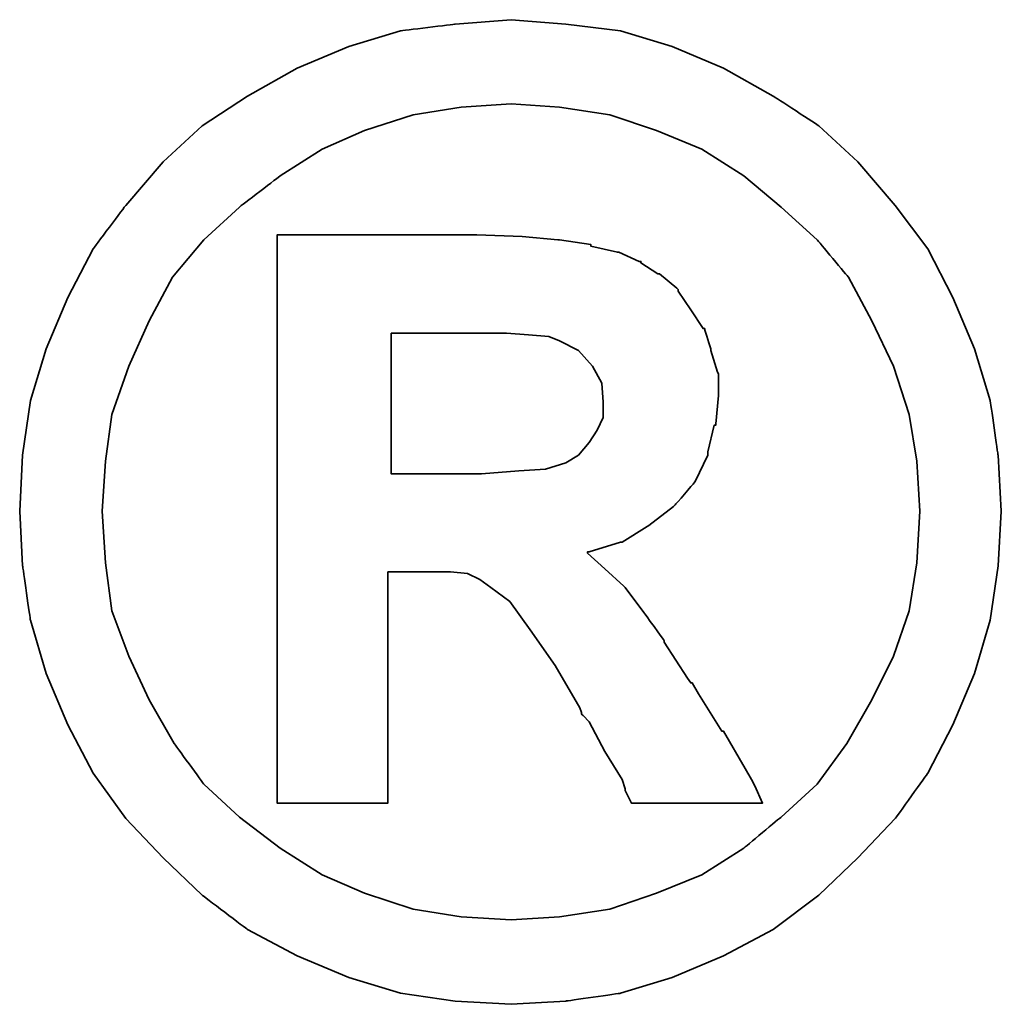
# Model space of a CAD drawing. Header units: millimetres. Extents: x 897 to 1316, y -238 to -85.
# Tile 48 of 50: x 1251.04 to 1253.17, y -186.27 to -184.13. Entities that reach past the tile are written whole.
import ezdxf

# ---------------------------------------------------------------- set-up
doc = ezdxf.new("R2010")
doc.units = ezdxf.units.MM
doc.layers.add('DIM', color=4, linetype='CONTINUOUS')
doc.layers.add('layer 1', color=7, linetype='CONTINUOUS')

# ---------------------------------------------------------------- blocks, each defined once
blk = doc.blocks.new('TBI MOTION logo(完整正式版)')
at = {"layer": 'layer 1', "color": 22, "lineweight": 35}
for points, knots in [([(81.20634, 4.98624), (81.20634, 4.98624), (81.18649, 5.32862), (81.18649, 5.32862), (81.18649, 5.32862), (81.18649, 5.32862), (81.13886, 5.66206), (81.13886, 5.66206), (81.13886, 5.66206), (81.13886, 5.66206), (81.04359, 5.97764), (81.04359, 5.97764), (81.04359, 5.97764), (81.04359, 5.97764), (80.91061, 6.29124), (80.91061, 6.29124), (80.91061, 6.29124), (80.91061, 6.29124), (80.75778, 6.58697), (80.75778, 6.58697), (80.75778, 6.58697), (80.75778, 6.58697), (80.5593, 6.85294), (80.5593, 6.85294), (80.5593, 6.85294), (80.5593, 6.85294), (80.33105, 7.1189), (80.33105, 7.1189), (80.33105, 7.1189), (80.33105, 7.1189), (80.09287, 7.33921), (80.09287, 7.33921), (80.09287, 7.33921), (80.09287, 7.33921), (79.815, 7.51982), (79.815, 7.51982), (79.815, 7.51982), (79.815, 7.51982), (79.51133, 7.69051), (79.51133, 7.69051), (79.51133, 7.69051), (79.51133, 7.69051), (79.19773, 7.8235), (79.19773, 7.8235), (79.19773, 7.8235), (79.19773, 7.8235), (78.88215, 7.91877), (78.88215, 7.91877), (78.88215, 7.91877), (78.88215, 7.91877), (78.54871, 7.95846), (78.54871, 7.95846), (78.54871, 7.95846), (78.54871, 7.95846), (78.21526, 7.98625), (78.21526, 7.98625), (78.21526, 7.98625), (78.21526, 7.98625), (77.87388, 7.95846), (77.87388, 7.95846), (77.87388, 7.95846), (77.87388, 7.95846), (77.54044, 7.91877), (77.54044, 7.91877), (77.54044, 7.91877), (77.54044, 7.91877), (77.22485, 7.8235), (77.22485, 7.8235), (77.22485, 7.8235), (77.22485, 7.8235), (76.91027, 7.69051), (76.91027, 7.69051), (76.91027, 7.69051), (76.91027, 7.69051), (76.6056, 7.51982), (76.6056, 7.51982), (76.6056, 7.51982), (76.6056, 7.51982), (76.32972, 7.33921), (76.32972, 7.33921), (76.32972, 7.33921), (76.32972, 7.33921), (76.09154, 7.1189), (76.09154, 7.1189), (76.09154, 7.1189), (76.09154, 7.1189), (75.86329, 6.85294), (75.86329, 6.85294), (75.86329, 6.85294), (75.86329, 6.85294), (75.66382, 6.58697), (75.66382, 6.58697), (75.66382, 6.58697), (75.66382, 6.58697), (75.51099, 6.29124), (75.51099, 6.29124), (75.51099, 6.29124), (75.51099, 6.29124), (75.37702, 5.97764), (75.37702, 5.97764), (75.37702, 5.97764), (75.37702, 5.97764), (75.28175, 5.66206), (75.28175, 5.66206), (75.28175, 5.66206), (75.28175, 5.66206), (75.23411, 5.32862), (75.23411, 5.32862), (75.23411, 5.32862), (75.23411, 5.32862), (75.21625, 4.98624), (75.21625, 4.98624), (75.21625, 4.98624), (75.21625, 4.98624), (75.23411, 4.6528), (75.23411, 4.6528), (75.23411, 4.6528), (75.23411, 4.6528), (75.28175, 4.32035), (75.28175, 4.32035), (75.28175, 4.32035), (75.28175, 4.32035), (75.37702, 3.99583), (75.37702, 3.99583), (75.37702, 3.99583), (75.37702, 3.99583), (75.51099, 3.68224), (75.51099, 3.68224), (75.51099, 3.68224), (75.51099, 3.68224), (75.66382, 3.38749), (75.66382, 3.38749), (75.66382, 3.38749), (75.66382, 3.38749), (75.86329, 3.10963), (75.86329, 3.10963), (75.86329, 3.10963), (75.86329, 3.10963), (76.09154, 2.87145), (76.09154, 2.87145), (76.09154, 2.87145), (76.09154, 2.87145), (76.32972, 2.6432), (76.32972, 2.6432), (76.32972, 2.6432), (76.32972, 2.6432), (76.6056, 2.43381), (76.6056, 2.43381), (76.6056, 2.43381), (76.6056, 2.43381), (76.91027, 2.27205), (76.91027, 2.27205), (76.91027, 2.27205), (76.91027, 2.27205), (77.22485, 2.13906), (77.22485, 2.13906), (77.22485, 2.13906), (77.22485, 2.13906), (77.54044, 2.0438), (77.54044, 2.0438), (77.54044, 2.0438), (77.54044, 2.0438), (77.87388, 1.99616), (77.87388, 1.99616), (77.87388, 1.99616), (77.87388, 1.99616), (78.21526, 1.97631), (78.21526, 1.97631), (78.21526, 1.97631), (78.21526, 1.97631), (78.54871, 1.99616), (78.54871, 1.99616), (78.54871, 1.99616), (78.54871, 1.99616), (78.88215, 2.0438), (78.88215, 2.0438), (78.88215, 2.0438), (78.88215, 2.0438), (79.19773, 2.13906), (79.19773, 2.13906), (79.19773, 2.13906), (79.19773, 2.13906), (79.51133, 2.27205), (79.51133, 2.27205), (79.51133, 2.27205), (79.51133, 2.27205), (79.815, 2.43381), (79.815, 2.43381), (79.815, 2.43381), (79.815, 2.43381), (80.09287, 2.6432), (80.09287, 2.6432), (80.09287, 2.6432), (80.09287, 2.6432), (80.33105, 2.87145), (80.33105, 2.87145), (80.33105, 2.87145), (80.33105, 2.87145), (80.5593, 3.10963), (80.5593, 3.10963), (80.5593, 3.10963), (80.5593, 3.10963), (80.75778, 3.38749), (80.75778, 3.38749), (80.75778, 3.38749), (80.75778, 3.38749), (80.91061, 3.68224), (80.91061, 3.68224), (80.91061, 3.68224), (80.91061, 3.68224), (81.04359, 3.99583), (81.04359, 3.99583), (81.04359, 3.99583), (81.04359, 3.99583), (81.13886, 4.32035), (81.13886, 4.32035), (81.13886, 4.32035), (81.13886, 4.32035), (81.18649, 4.6528), (81.18649, 4.6528), (81.18649, 4.6528), (81.18649, 4.6528), (81.20634, 4.98624), (81.20634, 4.98624)], [0, 0, 0, 0, 0.0178571, 0.0178571, 0.0178571, 0.0178572, 0.0357143, 0.0357143, 0.0357143, 0.0357143, 0.0535714, 0.0535714, 0.0535714, 0.0535714, 0.0714286, 0.0714286, 0.0714286, 0.0714286, 0.0892857, 0.0892857, 0.0892857, 0.0892857, 0.1071429, 0.1071429, 0.1071429, 0.1071429, 0.125, 0.125, 0.125, 0.125, 0.1428571, 0.1428571, 0.1428571, 0.1428572, 0.1607143, 0.1607143, 0.1607143, 0.1607143, 0.1785714, 0.1785714, 0.1785714, 0.1785714, 0.1964286, 0.1964286, 0.1964286, 0.1964286, 0.2142857, 0.2142857, 0.2142857, 0.2142857, 0.2321429, 0.2321429, 0.2321429, 0.2321429, 0.25, 0.25, 0.25, 0.25, 0.2678571, 0.2678571, 0.2678571, 0.2678572, 0.2857143, 0.2857143, 0.2857143, 0.2857143, 0.3035714, 0.3035714, 0.3035714, 0.3035714, 0.3214286, 0.3214286, 0.3214286, 0.3214286, 0.3392857, 0.3392857, 0.3392857, 0.3392857, 0.3571429, 0.3571429, 0.3571429, 0.3571429, 0.375, 0.375, 0.375, 0.375, 0.3928571, 0.3928571, 0.3928571, 0.3928572, 0.4107143, 0.4107143, 0.4107143, 0.4107143, 0.4285714, 0.4285714, 0.4285714, 0.4285714, 0.4464286, 0.4464286, 0.4464286, 0.4464286, 0.4642857, 0.4642857, 0.4642857, 0.4642857, 0.4821429, 0.4821429, 0.4821429, 0.4821429, 0.5, 0.5, 0.5, 0.5, 0.5178571, 0.5178571, 0.5178571, 0.5178572, 0.5357143, 0.5357143, 0.5357143, 0.5357143, 0.5535714, 0.5535714, 0.5535714, 0.5535714, 0.5714286, 0.5714286, 0.5714286, 0.5714286, 0.5892857, 0.5892857, 0.5892857, 0.5892857, 0.6071429, 0.6071429, 0.6071429, 0.6071429, 0.625, 0.625, 0.625, 0.625, 0.6428571, 0.6428571, 0.6428571, 0.6428572, 0.6607143, 0.6607143, 0.6607143, 0.6607143, 0.6785714, 0.6785714, 0.6785714, 0.6785714, 0.6964286, 0.6964286, 0.6964286, 0.6964286, 0.7142857, 0.7142857, 0.7142857, 0.7142857, 0.7321429, 0.7321429, 0.7321429, 0.7321429, 0.75, 0.75, 0.75, 0.75, 0.7678571, 0.7678571, 0.7678571, 0.7678572, 0.7857143, 0.7857143, 0.7857143, 0.7857143, 0.8035714, 0.8035714, 0.8035714, 0.8035714, 0.8214286, 0.8214286, 0.8214286, 0.8214286, 0.8392857, 0.8392857, 0.8392857, 0.8392857, 0.8571429, 0.8571429, 0.8571429, 0.8571429, 0.875, 0.875, 0.875, 0.875, 0.8928571, 0.8928571, 0.8928571, 0.8928572, 0.9107143, 0.9107143, 0.9107143, 0.9107143, 0.9285714, 0.9285714, 0.9285714, 0.9285714, 0.9464286, 0.9464286, 0.9464286, 0.9464286, 0.9642857, 0.9642857, 0.9642857, 0.9642857, 0.9821429, 0.9821429, 0.9821429, 0.9821429, 1, 1, 1, 1]), ([(80.71014, 4.98624), (80.71014, 4.98624), (80.69129, 5.29091), (80.69129, 5.29091), (80.69129, 5.29091), (80.69129, 5.29091), (80.64464, 5.57672), (80.64464, 5.57672), (80.64464, 5.57672), (80.64464, 5.57672), (80.54937, 5.87245), (80.54937, 5.87245), (80.54937, 5.87245), (80.54937, 5.87245), (80.41639, 6.14833), (80.41639, 6.14833), (80.41639, 6.14833), (80.41639, 6.14833), (80.27349, 6.41429), (80.27349, 6.41429), (80.27349, 6.41429), (80.27349, 6.41429), (80.08295, 6.64255), (80.08295, 6.64255), (80.08295, 6.64255), (80.08295, 6.64255), (79.86264, 6.84301), (79.86264, 6.84301), (79.86264, 6.84301), (79.86264, 6.84301), (79.63439, 7.03355), (79.63439, 7.03355), (79.63439, 7.03355), (79.63439, 7.03355), (79.37835, 7.1963), (79.37835, 7.1963), (79.37835, 7.1963), (79.37835, 7.1963), (79.10246, 7.30944), (79.10246, 7.30944), (79.10246, 7.30944), (79.10246, 7.30944), (78.81665, 7.40471), (78.81665, 7.40471), (78.81665, 7.40471), (78.81665, 7.40471), (78.511, 7.45234), (78.511, 7.45234), (78.511, 7.45234), (78.511, 7.45234), (78.21526, 7.47219), (78.21526, 7.47219), (78.21526, 7.47219), (78.21526, 7.47219), (77.9106, 7.45234), (77.9106, 7.45234), (77.9106, 7.45234), (77.9106, 7.45234), (77.61685, 7.40471), (77.61685, 7.40471), (77.61685, 7.40471), (77.61685, 7.40471), (77.32012, 7.30944), (77.32012, 7.30944), (77.32012, 7.30944), (77.32012, 7.30944), (77.06309, 7.1963), (77.06309, 7.1963), (77.06309, 7.1963), (77.06309, 7.1963), (76.80606, 7.03355), (76.80606, 7.03355), (76.80606, 7.03355), (76.80606, 7.03355), (76.55797, 6.84301), (76.55797, 6.84301), (76.55797, 6.84301), (76.55797, 6.84301), (76.34063, 6.64255), (76.34063, 6.64255), (76.34063, 6.64255), (76.34063, 6.64255), (76.1491, 6.41429), (76.1491, 6.41429), (76.1491, 6.41429), (76.1491, 6.41429), (76.0062, 6.14833), (76.0062, 6.14833), (76.0062, 6.14833), (76.0062, 6.14833), (75.88314, 5.87245), (75.88314, 5.87245), (75.88314, 5.87245), (75.88314, 5.87245), (75.77794, 5.57672), (75.77794, 5.57672), (75.77794, 5.57672), (75.77794, 5.57672), (75.73924, 5.29091), (75.73924, 5.29091), (75.73924, 5.29091), (75.73924, 5.29091), (75.72039, 4.98624), (75.72039, 4.98624), (75.72039, 4.98624), (75.72039, 4.98624), (75.73924, 4.67165), (75.73924, 4.67165), (75.73924, 4.67165), (75.73924, 4.67165), (75.77794, 4.37791), (75.77794, 4.37791), (75.77794, 4.37791), (75.77794, 4.37791), (75.88314, 4.10102), (75.88314, 4.10102), (75.88314, 4.10102), (75.88314, 4.10102), (76.0062, 3.83407), (76.0062, 3.83407), (76.0062, 3.83407), (76.0062, 3.83407), (76.15902, 3.56811), (76.15902, 3.56811), (76.15902, 3.56811), (76.15902, 3.56811), (76.34063, 3.32001), (76.34063, 3.32001), (76.34063, 3.32001), (76.34063, 3.32001), (76.55797, 3.11955), (76.55797, 3.11955), (76.55797, 3.11955), (76.55797, 3.11955), (76.80606, 2.92901), (76.80606, 2.92901), (76.80606, 2.92901), (76.80606, 2.92901), (77.06309, 2.76725), (77.06309, 2.76725), (77.06309, 2.76725), (77.06309, 2.76725), (77.32012, 2.65412), (77.32012, 2.65412), (77.32012, 2.65412), (77.32012, 2.65412), (77.61685, 2.55786), (77.61685, 2.55786), (77.61685, 2.55786), (77.61685, 2.55786), (77.9106, 2.51022), (77.9106, 2.51022), (77.9106, 2.51022), (77.9106, 2.51022), (78.21526, 2.49137), (78.21526, 2.49137), (78.21526, 2.49137), (78.21526, 2.49137), (78.511, 2.51022), (78.511, 2.51022), (78.511, 2.51022), (78.511, 2.51022), (78.81665, 2.55786), (78.81665, 2.55786), (78.81665, 2.55786), (78.81665, 2.55786), (79.10246, 2.65412), (79.10246, 2.65412), (79.10246, 2.65412), (79.10246, 2.65412), (79.37835, 2.76725), (79.37835, 2.76725), (79.37835, 2.76725), (79.37835, 2.76725), (79.63439, 2.92901), (79.63439, 2.92901), (79.63439, 2.92901), (79.63439, 2.92901), (79.86264, 3.11955), (79.86264, 3.11955), (79.86264, 3.11955), (79.86264, 3.11955), (80.08295, 3.32001), (80.08295, 3.32001), (80.08295, 3.32001), (80.08295, 3.32001), (80.26356, 3.56811), (80.26356, 3.56811), (80.26356, 3.56811), (80.26356, 3.56811), (80.41639, 3.83407), (80.41639, 3.83407), (80.41639, 3.83407), (80.41639, 3.83407), (80.54937, 4.10102), (80.54937, 4.10102), (80.54937, 4.10102), (80.54937, 4.10102), (80.64464, 4.37791), (80.64464, 4.37791), (80.64464, 4.37791), (80.64464, 4.37791), (80.69129, 4.67165), (80.69129, 4.67165), (80.69129, 4.67165), (80.69129, 4.67165), (80.71014, 4.98624), (80.71014, 4.98624)], [0, 0, 0, 0, 0.0192308, 0.0192308, 0.0192308, 0.0192308, 0.0384615, 0.0384615, 0.0384615, 0.0384615, 0.0576923, 0.0576923, 0.0576923, 0.0576923, 0.0769231, 0.0769231, 0.0769231, 0.0769231, 0.0961538, 0.0961538, 0.0961538, 0.0961539, 0.1153846, 0.1153846, 0.1153846, 0.1153846, 0.1346154, 0.1346154, 0.1346154, 0.1346154, 0.1538462, 0.1538462, 0.1538462, 0.1538462, 0.1730769, 0.1730769, 0.1730769, 0.1730769, 0.1923077, 0.1923077, 0.1923077, 0.1923077, 0.2115385, 0.2115385, 0.2115385, 0.2115385, 0.2307692, 0.2307692, 0.2307692, 0.2307692, 0.25, 0.25, 0.25, 0.25, 0.2692308, 0.2692308, 0.2692308, 0.2692308, 0.2884615, 0.2884615, 0.2884615, 0.2884615, 0.3076923, 0.3076923, 0.3076923, 0.3076923, 0.3269231, 0.3269231, 0.3269231, 0.3269231, 0.3461538, 0.3461538, 0.3461538, 0.3461539, 0.3653846, 0.3653846, 0.3653846, 0.3653846, 0.3846154, 0.3846154, 0.3846154, 0.3846154, 0.4038462, 0.4038462, 0.4038462, 0.4038462, 0.4230769, 0.4230769, 0.4230769, 0.4230769, 0.4423077, 0.4423077, 0.4423077, 0.4423077, 0.4615385, 0.4615385, 0.4615385, 0.4615385, 0.4807692, 0.4807692, 0.4807692, 0.4807692, 0.5, 0.5, 0.5, 0.5, 0.5192308, 0.5192308, 0.5192308, 0.5192308, 0.5384615, 0.5384615, 0.5384615, 0.5384615, 0.5576923, 0.5576923, 0.5576923, 0.5576923, 0.5769231, 0.5769231, 0.5769231, 0.5769231, 0.5961538, 0.5961538, 0.5961538, 0.5961539, 0.6153846, 0.6153846, 0.6153846, 0.6153846, 0.6346154, 0.6346154, 0.6346154, 0.6346154, 0.6538462, 0.6538462, 0.6538462, 0.6538462, 0.6730769, 0.6730769, 0.6730769, 0.6730769, 0.6923077, 0.6923077, 0.6923077, 0.6923077, 0.7115385, 0.7115385, 0.7115385, 0.7115385, 0.7307692, 0.7307692, 0.7307692, 0.7307692, 0.75, 0.75, 0.75, 0.75, 0.7692308, 0.7692308, 0.7692308, 0.7692308, 0.7884615, 0.7884615, 0.7884615, 0.7884615, 0.8076923, 0.8076923, 0.8076923, 0.8076923, 0.8269231, 0.8269231, 0.8269231, 0.8269231, 0.8461538, 0.8461538, 0.8461538, 0.8461539, 0.8653846, 0.8653846, 0.8653846, 0.8653846, 0.8846154, 0.8846154, 0.8846154, 0.8846154, 0.9038462, 0.9038462, 0.9038462, 0.9038462, 0.9230769, 0.9230769, 0.9230769, 0.9230769, 0.9423077, 0.9423077, 0.9423077, 0.9423077, 0.9615385, 0.9615385, 0.9615385, 0.9615385, 0.9807692, 0.9807692, 0.9807692, 0.9807692, 1, 1, 1, 1]), ([(76.78721, 3.2823), (76.78721, 3.2823), (76.78721, 3.32001), (76.78721, 3.32001), (76.78721, 3.32001), (76.78721, 3.32001), (76.78721, 3.42422), (76.78721, 3.42422), (76.78721, 3.42422), (76.78721, 3.42422), (76.78721, 3.59689), (76.78721, 3.59689), (76.78721, 3.59689), (76.78721, 3.59689), (76.78721, 3.80529), (76.78721, 3.80529), (76.78721, 3.80529), (76.78721, 3.80529), (76.78721, 4.0524), (76.78721, 4.0524), (76.78721, 4.0524), (76.78721, 4.0524), (76.78721, 4.32035), (76.78721, 4.32035), (76.78721, 4.32035), (76.78721, 4.32035), (76.78721, 4.92868), (76.78721, 4.92868), (76.78721, 4.92868), (76.78721, 4.92868), (76.78721, 5.53801), (76.78721, 5.53801), (76.78721, 5.53801), (76.78721, 5.53801), (76.78721, 5.82482), (76.78721, 5.82482), (76.78721, 5.82482), (76.78721, 5.82482), (76.78721, 6.07291), (76.78721, 6.07291), (76.78721, 6.07291), (76.78721, 6.07291), (76.78721, 6.30017), (76.78721, 6.30017), (76.78721, 6.30017), (76.78721, 6.30017), (76.78721, 6.45399), (76.78721, 6.45399), (76.78721, 6.45399), (76.78721, 6.45399), (76.78721, 6.5572), (76.78721, 6.5572), (76.78721, 6.5572), (76.78721, 6.5572), (76.78721, 6.59689), (76.78721, 6.59689), (76.78721, 6.59689), (76.78721, 6.59689), (76.78721, 6.67232), (76.78721, 6.67232), (76.78721, 6.67232), (76.78721, 6.67232), (76.8537, 6.67232), (76.8537, 6.67232), (76.8537, 6.67232), (76.8537, 6.67232), (76.87355, 6.67232), (76.87355, 6.67232), (76.87355, 6.67232), (76.87355, 6.67232), (76.91027, 6.67232), (76.91027, 6.67232), (76.91027, 6.67232), (76.91027, 6.67232), (77.04424, 6.67232), (77.04424, 6.67232), (77.04424, 6.67232), (77.04424, 6.67232), (77.22485, 6.67232), (77.22485, 6.67232), (77.22485, 6.67232), (77.22485, 6.67232), (77.43524, 6.67232), (77.43524, 6.67232), (77.43524, 6.67232), (77.43524, 6.67232), (77.65357, 6.67232), (77.65357, 6.67232), (77.65357, 6.67232), (77.65357, 6.67232), (77.82625, 6.67232), (77.82625, 6.67232), (77.82625, 6.67232), (77.82625, 6.67232), (77.94037, 6.67232), (77.94037, 6.67232), (77.94037, 6.67232), (77.94037, 6.67232), (77.97709, 6.67232), (77.97709, 6.67232), (77.97709, 6.67232), (77.97709, 6.67232), (77.99694, 6.67232), (77.99694, 6.67232), (77.99694, 6.67232), (77.99694, 6.67232), (78.00686, 6.67232), (78.00686, 6.67232), (78.00686, 6.67232), (78.00686, 6.67232), (78.28275, 6.6624), (78.28275, 6.6624), (78.28275, 6.6624), (78.28275, 6.6624), (78.50107, 6.64255), (78.50107, 6.64255), (78.50107, 6.64255), (78.50107, 6.64255), (78.511, 6.64255), (78.511, 6.64255), (78.511, 6.64255), (78.511, 6.64255), (78.70154, 6.61476), (78.70154, 6.61476), (78.70154, 6.61476), (78.70154, 6.61476), (78.70154, 6.60483), (78.70154, 6.60483), (78.70154, 6.60483), (78.70154, 6.60483), (78.86429, 6.56713), (78.86429, 6.56713), (78.86429, 6.56713), (78.86429, 6.56713), (78.87223, 6.56713), (78.87223, 6.56713), (78.87223, 6.56713), (78.87223, 6.56713), (78.99727, 6.51056), (78.99727, 6.51056), (78.99727, 6.51056), (78.99727, 6.51056), (79.00719, 6.51056), (79.00719, 6.51056), (79.00719, 6.51056), (79.00719, 6.51056), (79.00719, 6.50162), (79.00719, 6.50162), (79.00719, 6.50162), (79.00719, 6.50162), (79.1104, 6.43415), (79.1104, 6.43415), (79.1104, 6.43415), (79.1104, 6.43415), (79.12132, 6.43415), (79.12132, 6.43415), (79.12132, 6.43415), (79.12132, 6.43415), (79.22552, 6.34781), (79.22552, 6.34781), (79.22552, 6.34781), (79.22552, 6.34781), (79.23544, 6.33888), (79.23544, 6.33888), (79.23544, 6.33888), (79.23544, 6.33888), (79.23544, 6.32895), (79.23544, 6.32895), (79.23544, 6.32895), (79.23544, 6.32895), (79.31087, 6.21483), (79.31087, 6.21483), (79.31087, 6.21483), (79.31087, 6.21483), (79.38629, 6.1007), (79.38629, 6.1007), (79.38629, 6.1007), (79.38629, 6.1007), (79.3972, 6.1007), (79.3972, 6.1007), (79.3972, 6.1007), (79.3972, 6.1007), (79.3972, 6.09078), (79.3972, 6.09078), (79.3972, 6.09078), (79.3972, 6.09078), (79.43392, 5.97764), (79.43392, 5.97764), (79.43392, 5.97764), (79.43392, 5.97764), (79.43392, 5.96772), (79.43392, 5.96772), (79.43392, 5.96772), (79.43392, 5.96772), (79.47362, 5.83474), (79.47362, 5.83474), (79.47362, 5.83474), (79.47362, 5.83474), (79.48156, 5.82482), (79.48156, 5.82482), (79.48156, 5.82482), (79.48156, 5.82482), (79.48156, 5.69977), (79.48156, 5.69977), (79.48156, 5.69977), (79.48156, 5.69977), (79.48156, 5.69183), (79.48156, 5.69183), (79.48156, 5.69183), (79.48156, 5.69183), (79.4637, 5.51915), (79.4637, 5.51915), (79.4637, 5.51915), (79.4637, 5.51915), (79.4637, 5.51122), (79.4637, 5.51122), (79.4637, 5.51122), (79.4637, 5.51122), (79.45377, 5.51122), (79.45377, 5.51122), (79.45377, 5.51122), (79.45377, 5.51122), (79.41507, 5.34847), (79.41507, 5.34847), (79.41507, 5.34847), (79.41507, 5.34847), (79.41507, 5.33854), (79.41507, 5.33854), (79.41507, 5.33854), (79.41507, 5.33854), (79.41507, 5.32862), (79.41507, 5.32862), (79.41507, 5.32862), (79.41507, 5.32862), (79.33865, 5.16785), (79.33865, 5.16785), (79.33865, 5.16785), (79.33865, 5.16785), (79.33071, 5.15693), (79.33071, 5.15693), (79.33071, 5.15693), (79.33071, 5.15693), (79.2156, 5.02495), (79.2156, 5.02495), (79.2156, 5.02495), (79.2156, 5.02495), (79.20567, 5.01502), (79.20567, 5.01502), (79.20567, 5.01502), (79.20567, 5.01502), (79.05483, 4.89991), (79.05483, 4.89991), (79.05483, 4.89991), (79.05483, 4.89991), (79.04491, 4.89197), (79.04491, 4.89197), (79.04491, 4.89197), (79.04491, 4.89197), (78.89208, 4.7967), (78.89208, 4.7967), (78.89208, 4.7967), (78.89208, 4.7967), (78.88215, 4.7967), (78.88215, 4.7967), (78.88215, 4.7967), (78.88215, 4.7967), (78.69161, 4.73913), (78.69161, 4.73913), (78.69161, 4.73913), (78.69161, 4.73913), (78.68169, 4.73913), (78.68169, 4.73913), (78.68169, 4.73913), (78.68169, 4.73913), (78.68169, 4.72921), (78.68169, 4.72921), (78.68169, 4.72921), (78.68169, 4.72921), (78.78688, 4.63394), (78.78688, 4.63394), (78.78688, 4.63394), (78.78688, 4.63394), (78.902, 4.52875), (78.902, 4.52875), (78.902, 4.52875), (78.902, 4.52875), (78.91093, 4.52081), (78.91093, 4.52081), (78.91093, 4.52081), (78.91093, 4.52081), (79.02506, 4.36798), (79.02506, 4.36798), (79.02506, 4.36798), (79.02506, 4.36798), (79.1501, 4.1953), (79.1501, 4.1953), (79.1501, 4.1953), (79.1501, 4.1953), (79.1501, 4.18736), (79.1501, 4.18736), (79.1501, 4.18736), (79.1501, 4.18736), (79.29201, 3.96705), (79.29201, 3.96705), (79.29201, 3.96705), (79.29201, 3.96705), (79.31087, 3.93828), (79.31087, 3.93828), (79.31087, 3.93828), (79.31087, 3.93828), (79.32079, 3.93828), (79.32079, 3.93828), (79.32079, 3.93828), (79.32079, 3.93828), (79.3585, 3.87178), (79.3585, 3.87178), (79.3585, 3.87178), (79.3585, 3.87178), (79.50141, 3.64353), (79.50141, 3.64353), (79.50141, 3.64353), (79.50141, 3.64353), (79.51133, 3.64353), (79.51133, 3.64353), (79.51133, 3.64353), (79.51133, 3.64353), (79.64431, 3.41528), (79.64431, 3.41528), (79.64431, 3.41528), (79.64431, 3.41528), (79.68202, 3.3478), (79.68202, 3.3478), (79.68202, 3.3478), (79.68202, 3.3478), (79.70187, 3.31009), (79.70187, 3.31009), (79.70187, 3.31009), (79.70187, 3.31009), (79.7495, 3.2049), (79.7495, 3.2049), (79.7495, 3.2049), (79.7495, 3.2049), (79.64431, 3.2049), (79.64431, 3.2049), (79.64431, 3.2049), (79.64431, 3.2049), (79.62546, 3.2049), (79.62546, 3.2049), (79.62546, 3.2049), (79.62546, 3.2049), (79.53912, 3.2049), (79.53912, 3.2049), (79.53912, 3.2049), (79.53912, 3.2049), (79.31087, 3.2049), (79.31087, 3.2049), (79.31087, 3.2049), (79.31087, 3.2049), (79.08262, 3.2049), (79.08262, 3.2049), (79.08262, 3.2049), (79.08262, 3.2049), (79.00719, 3.2049), (79.00719, 3.2049), (79.00719, 3.2049), (79.00719, 3.2049), (78.98735, 3.2049), (78.98735, 3.2049), (78.98735, 3.2049), (78.98735, 3.2049), (78.94964, 3.2049), (78.94964, 3.2049), (78.94964, 3.2049), (78.94964, 3.2049), (78.92979, 3.24459), (78.92979, 3.24459), (78.92979, 3.24459), (78.92979, 3.24459), (78.91093, 3.2823), (78.91093, 3.2823), (78.91093, 3.2823), (78.91093, 3.2823), (78.91093, 3.29223), (78.91093, 3.29223), (78.91093, 3.29223), (78.91093, 3.29223), (78.89208, 3.3478), (78.89208, 3.3478), (78.89208, 3.3478), (78.89208, 3.3478), (78.78688, 3.52048), (78.78688, 3.52048), (78.78688, 3.52048), (78.78688, 3.52048), (78.69161, 3.7001), (78.69161, 3.7001), (78.69161, 3.7001), (78.69161, 3.7001), (78.6539, 3.7388), (78.6539, 3.7388), (78.6539, 3.7388), (78.6539, 3.7388), (78.64398, 3.74873), (78.64398, 3.74873), (78.64398, 3.74873), (78.64398, 3.74873), (78.64398, 3.75766), (78.64398, 3.75766), (78.64398, 3.75766), (78.64398, 3.75766), (78.63405, 3.78644), (78.63405, 3.78644), (78.63405, 3.78644), (78.63405, 3.78644), (78.48321, 4.04347), (78.48321, 4.04347), (78.48321, 4.04347), (78.48321, 4.04347), (78.33038, 4.2618), (78.33038, 4.2618), (78.33038, 4.2618), (78.33038, 4.2618), (78.20732, 4.43447), (78.20732, 4.43447), (78.20732, 4.43447), (78.20732, 4.43447), (78.09221, 4.52081), (78.09221, 4.52081), (78.09221, 4.52081), (78.09221, 4.52081), (78.02472, 4.56845), (78.02472, 4.56845), (78.02472, 4.56845), (78.02472, 4.56845), (77.9493, 4.60616), (77.9493, 4.60616), (77.9493, 4.60616), (77.9493, 4.60616), (77.8451, 4.61608), (77.8451, 4.61608), (77.8451, 4.61608), (77.8451, 4.61608), (77.71113, 4.61608), (77.71113, 4.61608), (77.71113, 4.61608), (77.71113, 4.61608), (77.69128, 4.61608), (77.69128, 4.61608), (77.69128, 4.61608), (77.69128, 4.61608), (77.67342, 4.61608), (77.67342, 4.61608), (77.67342, 4.61608), (77.67342, 4.61608), (77.5583, 4.61608), (77.5583, 4.61608), (77.5583, 4.61608), (77.5583, 4.61608), (77.46303, 4.61608), (77.46303, 4.61608), (77.46303, 4.61608), (77.46303, 4.61608), (77.46303, 4.54761), (77.46303, 4.54761), (77.46303, 4.54761), (77.46303, 4.54761), (77.46303, 4.47318), (77.46303, 4.47318), (77.46303, 4.47318), (77.46303, 4.47318), (77.46303, 4.24294), (77.46303, 4.24294), (77.46303, 4.24294), (77.46303, 4.24294), (77.46303, 3.99583), (77.46303, 3.99583), (77.46303, 3.99583), (77.46303, 3.99583), (77.46303, 3.72888), (77.46303, 3.72888), (77.46303, 3.72888), (77.46303, 3.72888), (77.46303, 3.51055), (77.46303, 3.51055), (77.46303, 3.51055), (77.46303, 3.51055), (77.46303, 3.42422), (77.46303, 3.42422), (77.46303, 3.42422), (77.46303, 3.42422), (77.46303, 3.35773), (77.46303, 3.35773), (77.46303, 3.35773), (77.46303, 3.35773), (77.46303, 3.30017), (77.46303, 3.30017), (77.46303, 3.30017), (77.46303, 3.30017), (77.46303, 3.2823), (77.46303, 3.2823), (77.46303, 3.2823), (77.46303, 3.2823), (77.46303, 3.2049), (77.46303, 3.2049), (77.46303, 3.2049), (77.46303, 3.2049), (77.39753, 3.2049), (77.39753, 3.2049), (77.39753, 3.2049), (77.39753, 3.2049), (77.37768, 3.2049), (77.37768, 3.2049), (77.37768, 3.2049), (77.37768, 3.2049), (77.32012, 3.2049), (77.32012, 3.2049), (77.32012, 3.2049), (77.32012, 3.2049), (77.12165, 3.2049), (77.12165, 3.2049), (77.12165, 3.2049), (77.12165, 3.2049), (76.94897, 3.2049), (76.94897, 3.2049), (76.94897, 3.2049), (76.94897, 3.2049), (76.8924, 3.2049), (76.8924, 3.2049), (76.8924, 3.2049), (76.8924, 3.2049), (76.8537, 3.2049), (76.8537, 3.2049), (76.8537, 3.2049), (76.8537, 3.2049), (76.78721, 3.2049), (76.78721, 3.2049), (76.78721, 3.2049), (76.78721, 3.2049), (76.78721, 3.2823), (76.78721, 3.2823)], [0, 0, 0, 0, 0.0074074, 0.0074074, 0.0074074, 0.0074074, 0.0148148, 0.0148148, 0.0148148, 0.0148148, 0.0222222, 0.0222222, 0.0222222, 0.0222222, 0.0296296, 0.0296296, 0.0296296, 0.0296296, 0.037037, 0.037037, 0.037037, 0.037037, 0.0444444, 0.0444444, 0.0444444, 0.0444445, 0.0518519, 0.0518519, 0.0518519, 0.0518519, 0.0592593, 0.0592593, 0.0592593, 0.0592593, 0.0666667, 0.0666667, 0.0666667, 0.0666667, 0.0740741, 0.0740741, 0.0740741, 0.0740741, 0.0814815, 0.0814815, 0.0814815, 0.0814815, 0.0888889, 0.0888889, 0.0888889, 0.0888889, 0.0962963, 0.0962963, 0.0962963, 0.0962963, 0.1037037, 0.1037037, 0.1037037, 0.1037037, 0.1111111, 0.1111111, 0.1111111, 0.1111111, 0.1185185, 0.1185185, 0.1185185, 0.1185185, 0.1259259, 0.1259259, 0.1259259, 0.1259259, 0.1333333, 0.1333333, 0.1333333, 0.1333333, 0.1407407, 0.1407407, 0.1407407, 0.1407408, 0.1481481, 0.1481481, 0.1481481, 0.1481482, 0.1555556, 0.1555556, 0.1555556, 0.1555556, 0.162963, 0.162963, 0.162963, 0.162963, 0.1703704, 0.1703704, 0.1703704, 0.1703704, 0.1777778, 0.1777778, 0.1777778, 0.1777778, 0.1851852, 0.1851852, 0.1851852, 0.1851852, 0.1925926, 0.1925926, 0.1925926, 0.1925926, 0.2, 0.2, 0.2, 0.2, 0.2074074, 0.2074074, 0.2074074, 0.2074074, 0.2148148, 0.2148148, 0.2148148, 0.2148148, 0.2222222, 0.2222222, 0.2222222, 0.2222222, 0.2296296, 0.2296296, 0.2296296, 0.2296296, 0.237037, 0.237037, 0.237037, 0.237037, 0.2444444, 0.2444444, 0.2444444, 0.2444445, 0.2518519, 0.2518519, 0.2518519, 0.2518519, 0.2592593, 0.2592593, 0.2592593, 0.2592593, 0.2666667, 0.2666667, 0.2666667, 0.2666667, 0.2740741, 0.2740741, 0.2740741, 0.2740741, 0.2814815, 0.2814815, 0.2814815, 0.2814815, 0.2888889, 0.2888889, 0.2888889, 0.2888889, 0.2962963, 0.2962963, 0.2962963, 0.2962963, 0.3037037, 0.3037037, 0.3037037, 0.3037037, 0.3111111, 0.3111111, 0.3111111, 0.3111111, 0.3185185, 0.3185185, 0.3185185, 0.3185185, 0.3259259, 0.3259259, 0.3259259, 0.3259259, 0.3333333, 0.3333333, 0.3333333, 0.3333333, 0.3407407, 0.3407407, 0.3407407, 0.3407408, 0.3481481, 0.3481481, 0.3481481, 0.3481482, 0.3555556, 0.3555556, 0.3555556, 0.3555556, 0.362963, 0.362963, 0.362963, 0.362963, 0.3703704, 0.3703704, 0.3703704, 0.3703704, 0.3777778, 0.3777778, 0.3777778, 0.3777778, 0.3851852, 0.3851852, 0.3851852, 0.3851852, 0.3925926, 0.3925926, 0.3925926, 0.3925926, 0.4, 0.4, 0.4, 0.4, 0.4074074, 0.4074074, 0.4074074, 0.4074074, 0.4148148, 0.4148148, 0.4148148, 0.4148148, 0.4222222, 0.4222222, 0.4222222, 0.4222222, 0.4296296, 0.4296296, 0.4296296, 0.4296296, 0.437037, 0.437037, 0.437037, 0.437037, 0.4444444, 0.4444444, 0.4444444, 0.4444445, 0.4518519, 0.4518519, 0.4518519, 0.4518519, 0.4592593, 0.4592593, 0.4592593, 0.4592593, 0.4666667, 0.4666667, 0.4666667, 0.4666667, 0.4740741, 0.4740741, 0.4740741, 0.4740741, 0.4814815, 0.4814815, 0.4814815, 0.4814815, 0.4888889, 0.4888889, 0.4888889, 0.4888889, 0.4962963, 0.4962963, 0.4962963, 0.4962963, 0.5037037, 0.5037037, 0.5037037, 0.5037037, 0.5111111, 0.5111111, 0.5111111, 0.5111111, 0.5185185, 0.5185185, 0.5185185, 0.5185185, 0.5259259, 0.5259259, 0.5259259, 0.5259259, 0.5333333, 0.5333333, 0.5333333, 0.5333333, 0.5407407, 0.5407407, 0.5407407, 0.5407408, 0.5481481, 0.5481481, 0.5481481, 0.5481482, 0.5555556, 0.5555556, 0.5555556, 0.5555556, 0.562963, 0.562963, 0.562963, 0.562963, 0.5703704, 0.5703704, 0.5703704, 0.5703704, 0.5777778, 0.5777778, 0.5777778, 0.5777778, 0.5851852, 0.5851852, 0.5851852, 0.5851852, 0.5925926, 0.5925926, 0.5925926, 0.5925926, 0.6, 0.6, 0.6, 0.6, 0.6074074, 0.6074074, 0.6074074, 0.6074074, 0.6148148, 0.6148148, 0.6148148, 0.6148148, 0.6222222, 0.6222222, 0.6222222, 0.6222222, 0.6296296, 0.6296296, 0.6296296, 0.6296296, 0.637037, 0.637037, 0.637037, 0.637037, 0.6444444, 0.6444444, 0.6444444, 0.6444445, 0.6518519, 0.6518519, 0.6518519, 0.6518519, 0.6592593, 0.6592593, 0.6592593, 0.6592593, 0.6666667, 0.6666667, 0.6666667, 0.6666667, 0.6740741, 0.6740741, 0.6740741, 0.6740741, 0.6814815, 0.6814815, 0.6814815, 0.6814815, 0.6888889, 0.6888889, 0.6888889, 0.6888889, 0.6962963, 0.6962963, 0.6962963, 0.6962963, 0.7037037, 0.7037037, 0.7037037, 0.7037037, 0.7111111, 0.7111111, 0.7111111, 0.7111111, 0.7185185, 0.7185185, 0.7185185, 0.7185185, 0.7259259, 0.7259259, 0.7259259, 0.7259259, 0.7333333, 0.7333333, 0.7333333, 0.7333333, 0.7407407, 0.7407407, 0.7407407, 0.7407408, 0.7481481, 0.7481481, 0.7481481, 0.7481482, 0.7555556, 0.7555556, 0.7555556, 0.7555556, 0.762963, 0.762963, 0.762963, 0.762963, 0.7703704, 0.7703704, 0.7703704, 0.7703704, 0.7777778, 0.7777778, 0.7777778, 0.7777778, 0.7851852, 0.7851852, 0.7851852, 0.7851852, 0.7925926, 0.7925926, 0.7925926, 0.7925926, 0.8, 0.8, 0.8, 0.8, 0.8074074, 0.8074074, 0.8074074, 0.8074074, 0.8148148, 0.8148148, 0.8148148, 0.8148148, 0.8222222, 0.8222222, 0.8222222, 0.8222222, 0.8296296, 0.8296296, 0.8296296, 0.8296296, 0.837037, 0.837037, 0.837037, 0.837037, 0.8444444, 0.8444444, 0.8444444, 0.8444445, 0.8518519, 0.8518519, 0.8518519, 0.8518519, 0.8592593, 0.8592593, 0.8592593, 0.8592593, 0.8666667, 0.8666667, 0.8666667, 0.8666667, 0.8740741, 0.8740741, 0.8740741, 0.8740741, 0.8814815, 0.8814815, 0.8814815, 0.8814815, 0.8888889, 0.8888889, 0.8888889, 0.8888889, 0.8962963, 0.8962963, 0.8962963, 0.8962963, 0.9037037, 0.9037037, 0.9037037, 0.9037037, 0.9111111, 0.9111111, 0.9111111, 0.9111111, 0.9185185, 0.9185185, 0.9185185, 0.9185185, 0.9259259, 0.9259259, 0.9259259, 0.9259259, 0.9333333, 0.9333333, 0.9333333, 0.9333333, 0.9407407, 0.9407407, 0.9407407, 0.9407408, 0.9481481, 0.9481481, 0.9481481, 0.9481482, 0.9555556, 0.9555556, 0.9555556, 0.9555556, 0.962963, 0.962963, 0.962963, 0.962963, 0.9703704, 0.9703704, 0.9703704, 0.9703704, 0.9777778, 0.9777778, 0.9777778, 0.9777778, 0.9851852, 0.9851852, 0.9851852, 0.9851852, 0.9925926, 0.9925926, 0.9925926, 0.9925926, 1, 1, 1, 1]), ([(77.48288, 6.07291), (77.48288, 6.07291), (77.48288, 5.99551), (77.48288, 5.99551), (77.48288, 5.99551), (77.48288, 5.99551), (77.48288, 5.82482), (77.48288, 5.82482), (77.48288, 5.82482), (77.48288, 5.82482), (77.48288, 5.63328), (77.48288, 5.63328), (77.48288, 5.63328), (77.48288, 5.63328), (77.48288, 5.46358), (77.48288, 5.46358), (77.48288, 5.46358), (77.48288, 5.46358), (77.48288, 5.29091), (77.48288, 5.29091), (77.48288, 5.29091), (77.48288, 5.29091), (77.48288, 5.21449), (77.48288, 5.21449), (77.48288, 5.21449), (77.48288, 5.21449), (77.50074, 5.21449), (77.50074, 5.21449), (77.50074, 5.21449), (77.50074, 5.21449), (77.71113, 5.21449), (77.71113, 5.21449), (77.71113, 5.21449), (77.71113, 5.21449), (77.94037, 5.21449), (77.94037, 5.21449), (77.94037, 5.21449), (77.94037, 5.21449), (78.01579, 5.21449), (78.01579, 5.21449), (78.01579, 5.21449), (78.01579, 5.21449), (78.03465, 5.21449), (78.03465, 5.21449), (78.03465, 5.21449), (78.03465, 5.21449), (78.2629, 5.23335), (78.2629, 5.23335), (78.2629, 5.23335), (78.2629, 5.23335), (78.42565, 5.24327), (78.42565, 5.24327), (78.42565, 5.24327), (78.42565, 5.24327), (78.54871, 5.28098), (78.54871, 5.28098), (78.54871, 5.28098), (78.54871, 5.28098), (78.62611, 5.32862), (78.62611, 5.32862), (78.62611, 5.32862), (78.62611, 5.32862), (78.69161, 5.40503), (78.69161, 5.40503), (78.69161, 5.40503), (78.69161, 5.40503), (78.73925, 5.48145), (78.73925, 5.48145), (78.73925, 5.48145), (78.73925, 5.48145), (78.77696, 5.55885), (78.77696, 5.55885), (78.77696, 5.55885), (78.77696, 5.55885), (78.77696, 5.65214), (78.77696, 5.65214), (78.77696, 5.65214), (78.77696, 5.65214), (78.76902, 5.76726), (78.76902, 5.76726), (78.76902, 5.76726), (78.76902, 5.76726), (78.71146, 5.87245), (78.71146, 5.87245), (78.71146, 5.87245), (78.71146, 5.87245), (78.62611, 5.96772), (78.62611, 5.96772), (78.62611, 5.96772), (78.62611, 5.96772), (78.511, 6.02528), (78.511, 6.02528), (78.511, 6.02528), (78.511, 6.02528), (78.44451, 6.05306), (78.44451, 6.05306), (78.44451, 6.05306), (78.44451, 6.05306), (78.32046, 6.06299), (78.32046, 6.06299), (78.32046, 6.06299), (78.32046, 6.06299), (78.18748, 6.07291), (78.18748, 6.07291), (78.18748, 6.07291), (78.18748, 6.07291), (77.99694, 6.07291), (77.99694, 6.07291), (77.99694, 6.07291), (77.99694, 6.07291), (77.97709, 6.07291), (77.97709, 6.07291), (77.97709, 6.07291), (77.97709, 6.07291), (77.90167, 6.07291), (77.90167, 6.07291), (77.90167, 6.07291), (77.90167, 6.07291), (77.69128, 6.07291), (77.69128, 6.07291), (77.69128, 6.07291), (77.69128, 6.07291), (77.50074, 6.07291), (77.50074, 6.07291), (77.50074, 6.07291), (77.50074, 6.07291), (77.48288, 6.07291), (77.48288, 6.07291)], [0, 0, 0, 0, 0.03125, 0.03125, 0.03125, 0.03125, 0.0625, 0.0625, 0.0625, 0.0625, 0.09375, 0.09375, 0.09375, 0.09375, 0.125, 0.125, 0.125, 0.125, 0.15625, 0.15625, 0.15625, 0.15625, 0.1875, 0.1875, 0.1875, 0.1875, 0.21875, 0.21875, 0.21875, 0.21875, 0.25, 0.25, 0.25, 0.25, 0.28125, 0.28125, 0.28125, 0.28125, 0.3125, 0.3125, 0.3125, 0.3125, 0.34375, 0.34375, 0.34375, 0.34375, 0.375, 0.375, 0.375, 0.375, 0.40625, 0.40625, 0.40625, 0.40625, 0.4375, 0.4375, 0.4375, 0.4375, 0.46875, 0.46875, 0.46875, 0.46875, 0.5, 0.5, 0.5, 0.5, 0.53125, 0.53125, 0.53125, 0.53125, 0.5625, 0.5625, 0.5625, 0.5625, 0.59375, 0.59375, 0.59375, 0.59375, 0.625, 0.625, 0.625, 0.625, 0.65625, 0.65625, 0.65625, 0.65625, 0.6875, 0.6875, 0.6875, 0.6875, 0.71875, 0.71875, 0.71875, 0.71875, 0.75, 0.75, 0.75, 0.75, 0.78125, 0.78125, 0.78125, 0.78125, 0.8125, 0.8125, 0.8125, 0.8125, 0.84375, 0.84375, 0.84375, 0.84375, 0.875, 0.875, 0.875, 0.875, 0.90625, 0.90625, 0.90625, 0.90625, 0.9375, 0.9375, 0.9375, 0.9375, 0.96875, 0.96875, 0.96875, 0.96875, 1, 1, 1, 1])]:
    blk.add_open_spline(points, degree=3, knots=knots, dxfattribs=at)

msp = doc.modelspace()

# ---------------------------------------------------------------- block references
at = {"layer": 'DIM', "color": 7, "xscale": 0.3557468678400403, "yscale": 0.3557468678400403, "zscale": 0.3557468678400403}
msp.add_blockref('TBI MOTION logo(完整正式版)', (1224.2847, -186.9759), dxfattribs=at)

doc.saveas('drawing.dxf')
